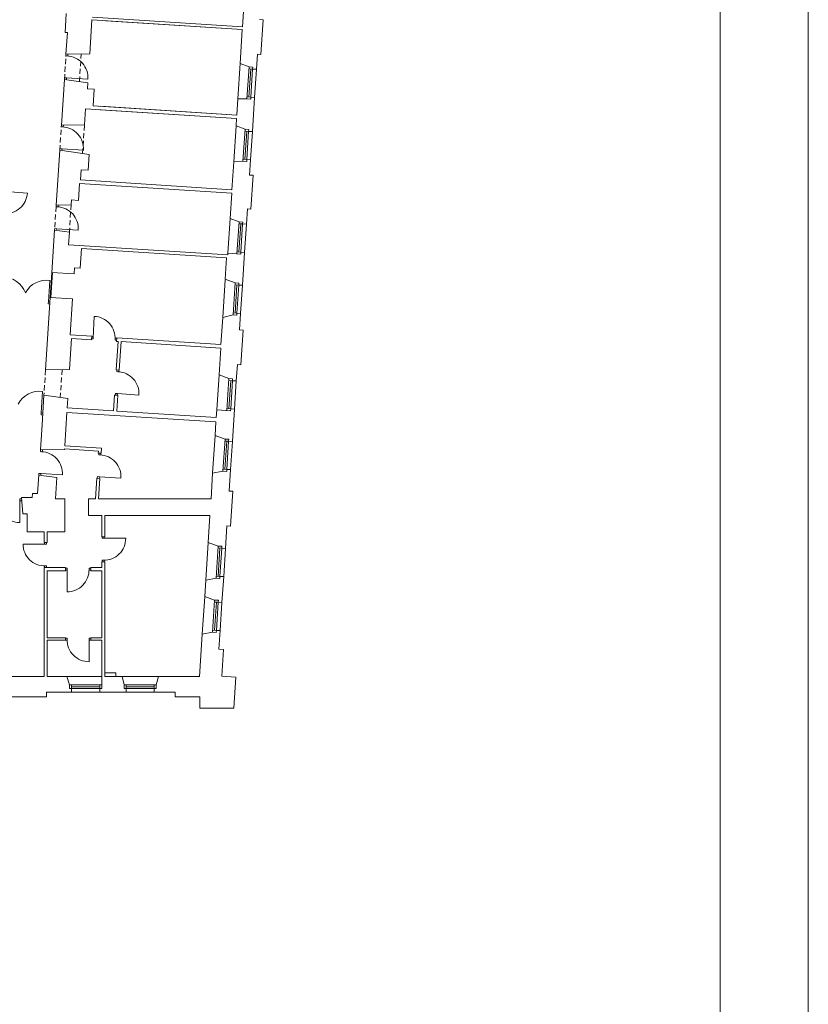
# Model space of a CAD drawing. Header units: centimetres. Extents: x 695802 to 711011, y 25963 to 44188.
# Tile 17 of 157: x 701496 to 701653, y 32921 to 33116. Entities that reach past the tile are written whole.
import ezdxf

# ---------------------------------------------------------------- set-up
doc = ezdxf.new("R2010")
doc.units = ezdxf.units.CM
doc.linetypes.add('DASHED', pattern=[19.05, 12.7, -6.35])
for name, color, linetype, lineweight in [('Drzwi i okna', 51, 'Continuous', 9), ('Przekrojowa', 253, 'Continuous', 25), ('Ramka', 255, 'Continuous', 9), ('Widokowa', 140, 'Continuous', 9)]:
    doc.layers.add(name, color=color, linetype=linetype, lineweight=lineweight)
doc.layers.add('Obrys powierzchni', color=50, linetype='Continuous', lineweight=9, plot=False)

# ---------------------------------------------------------------- blocks, each defined once
blk = doc.blocks.new('zw$2918')
at = {"layer": 'Drzwi i okna', "color": 0, "lineweight": 0}
for p, q in [((3661.2, -1510.3), (3661.7, -1503.7)), ((3670.2, -1510.9), (3661.2, -1510.3)), ((3669.2, -1510.8), (3669.6, -1504.2)), ((3669.2, -1510.8), (3669.2, -1510.8)), ((3669.6, -1504.2), (3669.6, -1504.2)), ((3655.6, -1597), (3655.2, -1603.5)), ((3664.6, -1597.6), (3655.6, -1597)), ((3663.2, -1604), (3663.6, -1597.5)), ((3663.6, -1597.5), (3748.9, -1603)), ((3642.9, -1791.7), (3643.5, -1785.1)), ((3651.9, -1792.3), (3642.9, -1791.7)), ((3650.9, -1792.2), (3651.4, -1785)), ((3650.9, -1792.2), (3650.9, -1792.2)), ((3651.3, -1785.6), (3651.3, -1785.6)), ((3637.4, -1878.4), (3637, -1884.9)), ((3646.4, -1879), (3637.4, -1878.4)), ((3644.9, -1886), (3645.4, -1879)), ((3645.4, -1879), (3730.7, -1884.4)), ((3423, -2049.3), (3508.4, -2054.9)), ((3622.6, -2109.1), (3623, -2102.5)), ((3631.6, -2109.6), (3622.6, -2109.1)), ((3630.6, -2109.6), (3631, -2103)), ((3630.6, -2109.6), (3630.6, -2109.5)), ((3631, -2103), (3631, -2103)), ((3617, -2195.8), (3616.6, -2202.3)), ((3626, -2196.4), (3617, -2195.8)), ((3624.6, -2202.8), (3625, -2196.3)), ((3625, -2196.3), (3710.3, -2201.8)), ((3591.8, -2486.9), (3598, -2401.6)), ((3591.8, -2485.9), (3591.2, -2494.9)), ((3591.2, -2494.9), (3597.7, -2495.4)), ((3598.2, -2487.4), (3591.8, -2486.9)), ((3769.9, -2629.7), (3773.5, -2544.3)), ((3769.7, -2634.2), (3763.1, -2633.9)), ((3770.1, -2626.3), (3763.5, -2625.9)), ((3770.2, -2625.3), (3769.7, -2634.2)), ((3857, -2629.9), (3856.5, -2638.9)), ((3856.5, -2638.9), (3863, -2639.3)), ((3863.4, -2631.3), (3856.9, -2630.9)), ((3863.3, -2763.9), (3863.8, -2757.2)), ((3872.3, -2764.5), (3863.3, -2763.9)), ((3871.3, -2764.4), (3871.7, -2757.7)), ((3563.4, -2927.7), (3569, -2842.4)), ((3857.8, -2850.7), (3857.4, -2857.1)), ((3866.8, -2851.2), (3857.8, -2850.7)), ((3865.3, -2857.6), (3865.7, -2851.2)), ((3865.7, -2851.2), (3951.1, -2856.6)), ((3563.4, -2926.7), (3562.8, -2935.7)), ((3569.9, -2928.2), (3563.4, -2927.7)), ((3562.8, -2935.7), (3569.3, -2936.1)), ((3559.9, -3081.2), (3560.3, -3074.6)), ((3568.8, -3081.8), (3559.9, -3081.2)), ((3567.8, -3081.8), (3568.3, -3075.1)), ((3792, -3093.7), (3792.4, -3087)), ((3800, -3094.2), (3800.4, -3087.5)), ((3800.9, -3094.3), (3792, -3093.7)), ((3554.3, -3168), (3553.9, -3174.5)), ((3563.3, -3168.6), (3554.3, -3168)), ((3561.8, -3175), (3562.3, -3168.5)), ((3562.3, -3168.5), (3647.6, -3174)), ((3786.4, -3180.5), (3786, -3186.9)), ((3795.4, -3181), (3786.4, -3180.5)), ((3794, -3187.4), (3794.4, -3181)), ((3794.4, -3181), (3879.7, -3186.4)), ((3478, -3278), (3478, -3269)), ((3478, -3269), (3485, -3269)), ((3485.8, -3277), (3478, -3277)), ((3478, -3277), (3478.2, -3362.5)), ((3805.4, -3425.5), (3805.4, -3419)), ((3814.4, -3425.5), (3805.4, -3425.5)), ((3813.4, -3419), (3813.4, -3425.5)), ((3813.4, -3425.5), (3898.9, -3425.4)), ((3576.7, -3448.5), (3491.2, -3448.3)), ((3575.7, -3448.5), (3584.7, -3448.5)), ((3576.7, -3442), (3576.7, -3448.5)), ((3584.7, -3448.5), (3584.7, -3442)), ((3814.6, -3512.4), (3805.6, -3512.4)), ((3805.6, -3512.4), (3805.6, -3519)), ((3813.6, -3512.4), (3813.6, -3519)), ((3575.5, -3535.4), (3584.5, -3535.4)), ((3576.5, -3535.4), (3576.5, -3542)), ((3584.5, -3535.4), (3584.5, -3542)), ((3666.2, -3544.3), (3659.7, -3544.3)), ((3659.7, -3552.3), (3666.2, -3552.3)), ((3666.2, -3552.3), (3666, -3637.8)), ((3666.2, -3553.3), (3666.2, -3544.3)), ((3753.1, -3553.5), (3753.1, -3544.5)), ((3753.1, -3544.5), (3759.7, -3544.5)), ((3753.1, -3552.5), (3759.7, -3552.5)), ((3666.3, -3822.2), (3659.7, -3822.2)), ((3666.3, -3830.2), (3659.7, -3830.2)), ((3666.3, -3831.2), (3666.3, -3822.2)), ((3753.2, -3831), (3753.2, -3822)), ((3753.2, -3822), (3759.7, -3822)), ((3759.7, -3830), (3753.2, -3830)), ((3753.2, -3830), (3753.3, -3915.5))]:
    blk.add_line(p, q, dxfattribs=at)
at = {"layer": 'Drzwi i okna', "color": 0, "lineweight": 0, "ltscale": 1.6}
for centre, radius, start, end in [((3662.4, -1597.3), 86.7, 356.2036, 87.8142), ((3644.1, -1878.7), 86.7, 356.2036, 87.8142), ((3421.8, -2049.4), 86.7, 264.7676, 356.3783), ((3623.8, -2196), 86.7, 356.2036, 87.8142), ((3410.9, -2483.8), 95.4, 20.051, 89.8558), ((3584.7, -2496.1), 95.4, 81.999, 151.8038), ((3770.1, -2631), 86.7, 356.1135, 87.7241), ((3864.5, -2850.9), 86.7, 356.2036, 87.8142), ((3556.3, -2937), 95.4, 82.3767, 152.1814), ((3561, -3168.2), 86.7, 356.2036, 87.8142), ((3793.2, -3180.7), 86.7, 356.2036, 87.8142), ((3477.8, -3275.8), 86.7, 178.61, 270.2206), ((3812.2, -3425.7), 86.7, 268.6184, 0.229), ((3577.9, -3448.7), 86.7, 179.771, 271.3816), ((3666.4, -3551.1), 86.7, 269.771, 1.3816), ((3753, -3828.8), 86.7, 178.61, 270.2206)]:
    blk.add_arc(centre, radius, start, end, dxfattribs=at)
at = {"layer": 'Drzwi i okna', "color": 0, "lineweight": 0}
for centre, start, end in [((3513.6, -2484.6), 354.1927, 357.4913), ((3778.7, -2630.1), 355.2588, 358.5574), ((3485.2, -2926), 354.5703, 357.8689), ((3399.9, -3273.7), 358.4469, 1.7455), ((3810.1, -3503.7), 88.4553, 91.7539), ((3580, -3526.6), 88.2461, 91.5447), ((3744.3, -3549.1), 178.2461, 181.5447), ((3675.1, -3826.7), 358.4469, 1.7455)]:
    blk.add_arc(centre, 78.2, start, end, dxfattribs=at)
at = {"layer": 'Przekrojowa', "color": 0, "lineweight": 0, "ltscale": 1.6}
for p, q in [((4367.4, -1313.8), (4362.2, -1394.4)), ((3658.2, -1417.3), (3663, -1342.5)), ((3764.6, -1367.5), (3755.9, -1502.6)), ((3764.6, -1367.5), (4361.4, -1406)), ((3767.4, -1356), (4362.2, -1394.4)), ((4430.1, -1366.4), (4444.1, -1367.3)), ((4444.1, -1367.3), (4435.3, -1504.5)), ((3820.5, -1371.1), (4361.4, -1406)), ((4352.7, -1540.8), (4361.4, -1406)), ((3667.2, -1417.9), (3658.2, -1417.3)), ((3661.7, -1503.7), (3667.2, -1417.9)), ((3661.7, -1503.7), (3755.9, -1502.6)), ((4417.4, -1563.4), (4421.3, -1503.6)), ((4421.3, -1503.6), (4435.3, -1504.5)), ((4352.7, -1540.8), (4388.2, -1553.8)), ((3643.5, -1785.1), (3655.2, -1603.5)), ((3655.2, -1603.5), (3748.6, -1616.7)), ((3748.6, -1616.7), (3747, -1640.5)), ((3774, -1642.2), (3747, -1640.5)), ((3774, -1642.2), (3769.7, -1708.5)), ((4343.7, -1680.4), (4339.5, -1745.3)), ((4343.7, -1680.3), (4380, -1681)), ((4401.5, -1809.9), (4410.2, -1675.2)), ((3769.7, -1708.5), (4339.5, -1745.3)), ((3769.7, -1708.5), (4339.5, -1745.3)), ((3798.6, -1710.4), (4339.5, -1745.3)), ((3798.6, -1710.4), (4339.5, -1745.3)), ((3738.9, -1720.1), (3734.8, -1784)), ((3738.9, -1720.1), (4338.6, -1758.9)), ((3797.8, -1723.9), (4338.6, -1758.9)), ((4338.6, -1758.9), (4336.8, -1788.2)), ((3643.4, -1785.1), (3734.8, -1784)), ((4336.8, -1788.2), (4372.3, -1801.2)), ((3623, -2102.5), (3637, -1884.9)), ((3637, -1884.9), (3753.3, -1901.4)), ((3753.3, -1901.4), (3749.2, -1964.3)), ((4320.4, -2041.7), (4327.5, -1931.1)), ((4327.5, -1931.1), (4364.1, -1928.5)), ((4378.8, -1929.5), (4364.1, -1928.5)), ((4390.3, -1983.6), (4394.2, -1922.7)), ((3722.3, -1962.5), (3719.6, -2002.9)), ((3749.2, -1964.3), (3722.3, -1962.5)), ((4390.3, -1983.6), (4404.3, -1984.5)), ((4404.3, -1984.5), (4395.6, -2118.6)), ((3715.8, -2016.3), (3711.4, -2084.1)), ((3715.8, -2016.3), (4319.5, -2055.2)), ((3719.6, -2002.9), (4320.4, -2041.7)), ((4313, -2155.9), (4319.5, -2055.2)), ((3623, -2102.5), (3682.2, -2101.8)), ((3683.4, -2082.3), (3682.2, -2101.8)), ((3683.4, -2082.3), (3711.4, -2084.1)), ((4377.7, -2178.6), (4381.7, -2117.7)), ((4381.7, -2117.7), (4395.6, -2118.6)), ((4313, -2155.9), (4348.5, -2168.9)), ((3605.8, -2369.9), (3616.6, -2202.3)), ((3616.6, -2202.3), (3675.2, -2210.6)), ((3675.2, -2210.6), (3672, -2260)), ((3672, -2260), (4303.7, -2300.7)), ((3718.1, -2353.1), (3723.1, -2275.3)), ((3723.1, -2275.3), (4298.9, -2312.4)), ((4304.1, -2293.9), (4303.7, -2300.7)), ((4362.1, -2421.1), (4370.5, -2290.4)), ((4298.9, -2312.4), (4293.5, -2397)), ((3605.8, -2369.9), (3694.6, -2375.6)), ((3694.6, -2375.6), (3696.1, -2351.7)), ((3696.1, -2351.7), (3718.1, -2353.1)), ((4293.5, -2397), (4332.9, -2411.4)), ((3580.8, -2757.1), (3599.3, -2469.7)), ((3599.3, -2469.7), (3688.2, -2475.4)), ((3688.2, -2475.4), (3678.9, -2618.1)), ((4283.7, -2548.6), (4324.7, -2538.7)), ((4339.5, -2539.7), (4324.7, -2538.7)), ((4354.9, -2532.9), (4350.7, -2597.7)), ((4283.7, -2548.6), (4276.7, -2656.7)), ((3678.9, -2618.1), (3763.8, -2623.6)), ((4350.7, -2597.7), (4364.7, -2598.6)), ((4364.7, -2598.6), (4355.8, -2736.8)), ((3676.1, -2756), (3684.1, -2632.1)), ((3684.1, -2632.1), (3762.9, -2637.2)), ((3762.9, -2637.2), (3763.8, -2623.6)), ((3868.7, -2644), (3861.4, -2757.1)), ((3862.8, -2643.6), (3863.6, -2630.1)), ((3862.8, -2643.6), (3868.7, -2644)), ((3863.6, -2630.1), (4276.7, -2656.7)), ((3880.7, -2644.8), (3873.4, -2757.9)), ((3880.7, -2644.8), (4275.8, -2670.3)), ((4269, -2776.7), (4275.8, -2670.3)), ((4337.6, -2800.8), (4341.8, -2735.9)), ((4341.8, -2735.9), (4355.8, -2736.8)), ((3580.8, -2757.1), (3676.1, -2756)), ((3861.4, -2757.1), (3873.4, -2757.9)), ((4269, -2776.7), (4308.4, -2791.1)), ((3574.4, -2856.9), (3566.8, -2974.4)), ((3574.4, -2856.9), (3668.7, -2870.3)), ((3668.7, -2870.3), (3666.3, -2907.9)), ((3854.9, -2857), (3850.9, -2919.8)), ((3854.9, -2857), (3866.9, -2857.7)), ((3866.9, -2857.7), (3862.9, -2920.6)), ((3656.5, -3058.7), (3665.1, -2925.5)), ((3665.1, -2925.5), (4256.9, -2963.7)), ((3666.3, -2907.9), (3850.9, -2919.8)), ((3862.9, -2920.6), (4258, -2946.1)), ((4258, -2946.1), (4260, -2915.8)), ((4322.1, -3041.3), (4330.4, -2912.5)), ((4253.5, -3017.2), (4256.9, -2963.7)), ((3566.8, -2974.4), (3560.3, -3074.7)), ((4253.5, -3017.2), (4292.9, -3031.6)), ((3560.3, -3074.7), (3655.6, -3073.5)), ((3655.6, -3073.5), (3655.8, -3070.7)), ((3655.8, -3070.7), (3790.4, -3079.4)), ((3656.5, -3058.7), (3803.2, -3068.2)), ((3790, -3087), (3790.4, -3079.4)), ((3790, -3087), (3801.9, -3087.8)), ((3801.9, -3087.8), (3803.2, -3068.2)), ((4243.8, -3167.5), (4284.7, -3158.9)), ((4314.9, -3153), (4309.4, -3237.8)), ((3553.9, -3174.5), (3549.1, -3248.1)), ((3553.9, -3174.5), (3625.4, -3184.6)), ((3619.9, -3269.2), (3625.4, -3184.6)), ((3778.2, -3269.1), (3783.5, -3186.8)), ((3783.5, -3186.8), (3795.5, -3187.5)), ((3790.2, -3269.1), (3795.5, -3187.5)), ((4243.8, -3167.5), (4237.3, -3269.1)), ((4309.4, -3237.8), (4323.4, -3238.8)), ((4323.4, -3238.8), (4314.5, -3376.9)), ((3484.5, -3264.1), (3527.8, -3264.1)), ((3484.5, -3264.1), (3490.9, -3327.7)), ((3528.9, -3248.1), (3527.8, -3264.1)), ((3528.9, -3248.1), (3549.1, -3248.1)), ((3657.7, -3269), (3619.9, -3269.2)), ((3657.7, -3335), (3657.7, -3269)), ((3751.7, -3335), (3751.7, -3269)), ((3751.7, -3269.1), (3778.2, -3269.1)), ((3790.2, -3269.1), (3911.7, -3269.1)), ((3911.7, -3269.1), (4237.3, -3269.1)), ((3490.9, -3327.7), (3507.7, -3327.7)), ((3507.7, -3400), (3507.7, -3327.7)), ((3657.7, -3335), (3657.7, -3400)), ((3803.7, -3335), (3751.7, -3335)), ((3803.7, -3419), (3803.7, -3335)), ((3815.8, -3419), (3815.8, -3335)), ((4233, -3335), (3815.8, -3335)), ((4226.1, -3441.7), (4233, -3335)), ((3574.7, -3400), (3507.7, -3400)), ((3574.7, -3442), (3574.7, -3400)), ((3657.7, -3400), (3586.7, -3400)), ((3586.7, -3400), (3586.7, -3442)), ((4294.7, -3465.8), (4300.5, -3376)), ((4300.5, -3376), (4314.5, -3376.9)), ((3803.7, -3419), (3815.8, -3419)), ((3586.7, -3442), (3574.7, -3442)), ((4226.1, -3441.7), (4265.5, -3456.2)), ((3586.7, -3542), (3574.7, -3542)), ((3574.7, -3542), (3574.7, -3973.7)), ((3586.7, -3542), (3659.7, -3542)), ((3586.7, -3554), (3659.7, -3554)), ((3586.7, -3554), (3586.7, -3821)), ((3659.7, -3542), (3659.7, -3554)), ((3759.7, -3542), (3803.7, -3542)), ((3759.7, -3542), (3759.7, -3554)), ((3759.7, -3554), (3803.7, -3554)), ((3803.7, -3542), (3803.7, -3519)), ((3803.7, -3519), (3815.8, -3519)), ((3803.7, -3821), (3803.7, -3554)), ((3815.8, -3973.7), (3815.8, -3519)), ((4212.3, -3656.3), (4216.4, -3592.1)), ((4216.4, -3592.1), (4257.3, -3583.4)), ((4280.8, -3680.4), (4287.5, -3577.6)), ((4212.3, -3656.3), (4251.7, -3670.7)), ((3586.7, -3821), (3659.7, -3821)), ((3586.7, -3830), (3586.7, -3973.7)), ((3586.7, -3830), (3659.7, -3830)), ((3659.7, -3821), (3659.7, -3830)), ((3759.7, -3821), (3803.7, -3821)), ((3759.7, -3821), (3759.7, -3830)), ((3759.7, -3830), (3803.7, -3830)), ((3803.7, -3973.7), (3803.7, -3830)), ((4202.6, -3806.6), (4191.8, -3973.7)), ((4191.8, -3973.7), (4202.6, -3806.6)), ((4202.6, -3806.6), (4243.4, -3798)), ((4273.6, -3792.1), (4268.9, -3866)), ((4286.8, -3867.2), (4268.9, -3866)), ((4286.8, -3867.2), (4280, -3973.3)), ((3574.7, -3973.7), (3391.5, -3973.7)), ((3665.3, -3973.7), (3586.7, -3973.7)), ((3665.3, -3973.7), (3676.1, -4007.1)), ((3859.8, -3959.7), (3815.8, -3959.7)), ((3884.5, -3973.7), (3815.8, -3973.7)), ((3859.8, -3959.7), (3859.8, -3973.7)), ((3884.5, -3973.7), (3892.1, -4007.1)), ((4029.5, -3973.7), (4019.7, -4007.1)), ((4191.8, -3973.7), (4029.5, -3973.7)), ((4280, -3973.3), (4335.3, -3976.8)), ((4327.4, -4099.8), (4335.3, -3976.8)), ((3446.9, -4054.8), (3584.9, -4054.8)), ((3683.9, -4036.8), (3584.9, -4036.8)), ((3584.9, -4054.8), (3584.9, -4036.8)), ((3795.9, -4036.8), (3899.9, -4036.8)), ((4011.9, -4036.8), (4094.9, -4036.8)), ((4094.9, -4036.8), (4094.9, -4054.8)), ((4094.9, -4054.8), (4192.9, -4054.8)), ((4192.9, -4054.8), (4192.9, -4099.8)), ((4192.9, -4099.8), (4316.9, -4099.8)), ((4192.9, -4099.8), (4327.4, -4099.8))]:
    blk.add_line(p, q, dxfattribs=at)
at = {"layer": 'Przekrojowa', "color": 0, "lineweight": 0}
for p, q in [((4388.2, -1553.8), (4403, -1554.7)), ((4403, -1554.7), (4402.5, -1562.5)), ((4402.5, -1562.5), (4417.4, -1563.4)), ((4417.4, -1563.4), (4402.5, -1562.5)), ((4394.8, -1682), (4395.3, -1674.2)), ((4395.3, -1674.2), (4410.2, -1675.2)), ((4410.2, -1675.2), (4395.3, -1674.2)), ((4380, -1681), (4394.8, -1682)), ((4372.3, -1801.2), (4387, -1802.2)), ((4387, -1802.2), (4386.5, -1810)), ((4386.5, -1810), (4401.5, -1810.9)), ((4401.5, -1810.9), (4386.5, -1810)), ((4378.8, -1929.5), (4379.3, -1921.7)), ((4379.3, -1921.7), (4394.2, -1922.7)), ((4394.2, -1922.7), (4379.3, -1921.7)), ((4348.5, -2168.9), (4363.3, -2169.9)), ((4363.3, -2169.9), (4362.8, -2177.6)), ((4362.8, -2177.6), (4377.7, -2178.6)), ((4377.7, -2178.6), (4362.8, -2177.6)), ((4304.1, -2293.9), (4355.1, -2297.2)), ((4355.1, -2297.2), (4355.6, -2289.4)), ((4355.6, -2289.4), (4370.5, -2290.4)), ((4370.5, -2290.4), (4355.6, -2289.4)), ((4332.9, -2411.4), (4347.7, -2412.4)), ((4347.7, -2412.4), (4347.2, -2420.1)), ((4347.2, -2420.1), (4362.1, -2421.1)), ((4362.1, -2421.1), (4347.2, -2420.1)), ((4339.5, -2539.7), (4340, -2531.9)), ((4340, -2531.9), (4354.9, -2532.9)), ((4354.9, -2532.9), (4340, -2531.9)), ((4308.4, -2791.1), (4323.2, -2792)), ((4323.2, -2792), (4322.7, -2799.8)), ((4322.7, -2799.8), (4337.6, -2800.8)), ((4337.6, -2800.8), (4322.7, -2799.8)), ((4260, -2915.8), (4315, -2919.3)), ((4315, -2919.3), (4315.5, -2911.6)), ((4315.5, -2911.6), (4330.4, -2912.5)), ((4330.4, -2912.5), (4315.5, -2911.6)), ((4292.9, -3031.6), (4307.7, -3032.5)), ((4307.7, -3032.5), (4307.2, -3040.3)), ((4307.2, -3040.3), (4322.1, -3041.3)), ((4322.1, -3041.3), (4307.2, -3040.3)), ((4284.7, -3158.9), (4299.4, -3159.8)), ((4299.4, -3159.8), (4299.9, -3152.1)), ((4299.9, -3152.1), (4314.9, -3153)), ((4314.9, -3153), (4299.9, -3152.1)), ((4265.5, -3456.2), (4280.3, -3457.1)), ((4280.3, -3457.1), (4279.8, -3464.9)), ((4279.8, -3464.9), (4294.7, -3465.8)), ((4294.7, -3465.8), (4279.8, -3464.9)), ((4257.3, -3583.4), (4272.1, -3584.4)), ((4272.1, -3584.4), (4272.6, -3576.6)), ((4272.6, -3576.6), (4287.5, -3577.6)), ((4287.5, -3577.6), (4272.6, -3576.6)), ((4251.7, -3670.7), (4266.4, -3671.7)), ((4266.4, -3671.7), (4265.9, -3679.4)), ((4265.9, -3679.4), (4280.8, -3680.4)), ((4280.8, -3680.4), (4265.9, -3679.4)), ((4258.2, -3798.9), (4258.7, -3791.2)), ((4258.7, -3791.2), (4273.6, -3792.1)), ((4273.6, -3792.1), (4258.7, -3791.2)), ((4243.4, -3798), (4258.2, -3798.9)), ((3803.7, -3973.7), (3803.7, -4021.9)), ((3676.1, -4007.1), (3676.1, -4021.9)), ((3676.1, -4021.9), (3683.9, -4021.9)), ((3683.9, -4021.9), (3683.9, -4036.8)), ((3683.9, -4036.8), (3683.9, -4021.9)), ((3803.7, -4021.9), (3795.9, -4021.9)), ((3795.9, -4021.9), (3795.9, -4036.8)), ((3795.9, -4036.8), (3795.9, -4021.9)), ((3892.1, -4007.1), (3892.1, -4021.9)), ((3892.1, -4021.9), (3899.9, -4021.9)), ((3899.9, -4021.9), (3899.9, -4036.8)), ((3899.9, -4036.8), (3899.9, -4021.9)), ((4019.7, -4021.9), (4011.9, -4021.9)), ((4011.9, -4021.9), (4011.9, -4036.8)), ((4011.9, -4036.8), (4011.9, -4021.9)), ((4019.7, -4007.1), (4019.7, -4021.9))]:
    blk.add_line(p, q, dxfattribs=at)
at = {"layer": 'Widokowa', "color": 0, "linetype": 'DASHED', "lineweight": 0, "ltscale": 1.6}
for p, q in [((3655.2, -1603.5), (3661.7, -1503.7)), ((3714.8, -1612), (3721.8, -1503)), ((3637, -1884.9), (3643.5, -1785.1)), ((3727.4, -1897.7), (3734.8, -1784)), ((3622.6, -2109.1), (3616.6, -2202.3)), ((3682.2, -2101.8), (3675.2, -2210.6)), ((3580.8, -2757.1), (3574.4, -2856.9)), ((3646.1, -2756.3), (3639, -2866.1))]:
    blk.add_line(p, q, dxfattribs=at)
at = {"layer": 'Widokowa', "color": 0, "lineweight": 0, "ltscale": 1.6}
for p, q in [((4343.7, -1680.4), (4352.7, -1540.8)), ((4410.2, -1675.2), (4417.4, -1563.4)), ((4327.5, -1931.1), (4336.8, -1788.2)), ((4394.2, -1922.7), (4401.5, -1810.9)), ((4304.1, -2293.9), (4313, -2155.9)), ((4370.5, -2290.4), (4377.7, -2178.6)), ((3605.8, -2369.9), (3599.3, -2469.7)), ((3607.8, -2370), (3601.3, -2469.8)), ((4283.7, -2548.6), (4293.3, -2399.3)), ((4354.9, -2532.9), (4362.1, -2421.1)), ((4260, -2915.8), (4269, -2776.7)), ((4330.4, -2912.5), (4337.6, -2800.8)), ((4243.8, -3167.5), (4253.5, -3017.2)), ((4314.9, -3153), (4322.1, -3041.3)), ((4216.4, -3592.1), (4226.1, -3441.7)), ((4287.5, -3577.6), (4294.7, -3465.8)), ((4202.6, -3806.6), (4212.3, -3656.3)), ((4273.6, -3792.1), (4280.8, -3680.4)), ((3665.3, -3973.7), (3803.7, -3973.7)), ((3884.5, -3973.7), (4029.5, -3973.7)), ((3683.9, -4036.8), (3795.9, -4036.8)), ((3899.9, -4036.8), (4011.9, -4036.8))]:
    blk.add_line(p, q, dxfattribs=at)
at = {"layer": 'Widokowa', "color": 0, "lineweight": 0}
for p, q in [((4388.2, -1553.8), (4380, -1681)), ((4402.5, -1562.5), (4387.7, -1561.5)), ((4395.1, -1562), (4387.9, -1673.8)), ((4402.5, -1562.2), (4395.3, -1674.2)), ((4395.3, -1674.2), (4380.5, -1673.3)), ((4372.3, -1801.2), (4364.1, -1928.5)), ((4386.5, -1810), (4371.8, -1809)), ((4379.1, -1809.5), (4371.9, -1921.2)), ((4386.6, -1809.7), (4379.3, -1921.7)), ((4379.3, -1921.7), (4364.6, -1920.8)), ((4348.5, -2168.9), (4340.3, -2296.2)), ((4362.8, -2177.6), (4348, -2176.7)), ((4355.4, -2177.2), (4348.2, -2288.9)), ((4362.8, -2177.4), (4355.6, -2289.4)), ((4355.6, -2289.4), (4340.8, -2288.5)), ((4332.9, -2411.4), (4324.7, -2538.7)), ((4347.2, -2420.1), (4332.4, -2419.2)), ((4339.8, -2419.7), (4332.6, -2531.4)), ((4347.2, -2419.9), (4340, -2531.9)), ((4340, -2531.9), (4325.2, -2530.9)), ((4308.4, -2791.1), (4300.2, -2918.4)), ((4322.7, -2799.8), (4307.9, -2798.8)), ((4315.3, -2799.3), (4308.1, -2911.1)), ((4322.7, -2799.6), (4315.5, -2911.6)), ((4315.5, -2911.6), (4300.7, -2910.6)), ((4292.9, -3031.6), (4284.7, -3158.9)), ((4307.2, -3040.3), (4292.4, -3039.3)), ((4299.8, -3039.8), (4292.6, -3151.6)), ((4307.2, -3040.1), (4299.9, -3152.1)), ((4299.9, -3152.1), (4285.2, -3151.1)), ((4265.5, -3456.2), (4257.3, -3583.4)), ((4279.8, -3464.9), (4265, -3463.9)), ((4272.4, -3464.4), (4265.2, -3576.2)), ((4279.8, -3464.6), (4272.6, -3576.6)), ((4272.6, -3576.6), (4257.8, -3575.7)), ((4251.7, -3670.7), (4243.4, -3798)), ((4265.9, -3679.4), (4251.2, -3678.5)), ((4258.5, -3678.9), (4251.3, -3790.7)), ((4265.9, -3679.2), (4258.7, -3791.2)), ((4258.7, -3791.2), (4243.9, -3790.2)), ((3803.7, -4007.1), (3676.1, -4007.1)), ((3683.9, -4021.9), (3683.9, -4007.1)), ((3795.9, -4014.5), (3683.9, -4014.5)), ((3796.1, -4021.9), (3683.9, -4021.9)), ((3795.9, -4021.9), (3795.9, -4007.1)), ((4019.7, -4007.1), (3892.1, -4007.1)), ((3899.9, -4021.9), (3899.9, -4007.1)), ((4011.9, -4014.5), (3899.9, -4014.5)), ((4012.1, -4021.9), (3899.9, -4021.9)), ((4011.9, -4021.9), (4011.9, -4007.1))]:
    blk.add_line(p, q, dxfattribs=at)

msp = doc.modelspace()

# ---------------------------------------------------------------- linework, layer by layer
at = {"layer": 'Obrys powierzchni', "ltscale": 1.6}
for points in [[(699552.62, 33277.32), (701652.62, 33277.32), (701652.62, 30307.32), (699552.62, 30307.32)], [(699570.12, 33259.82), (701635.12, 33259.82), (701635.12, 30324.82), (699570.12, 30324.82)]]:
    msp.add_lwpolyline(points, close=True, dxfattribs=at)

# ---------------------------------------------------------------- block references
at = {"layer": 'Ramka', "xscale": 0.05, "yscale": 0.05, "zscale": 0.05}
msp.add_blockref('zw$2918', (701322.23, 33184.34), dxfattribs=at)

doc.saveas('drawing.dxf')
